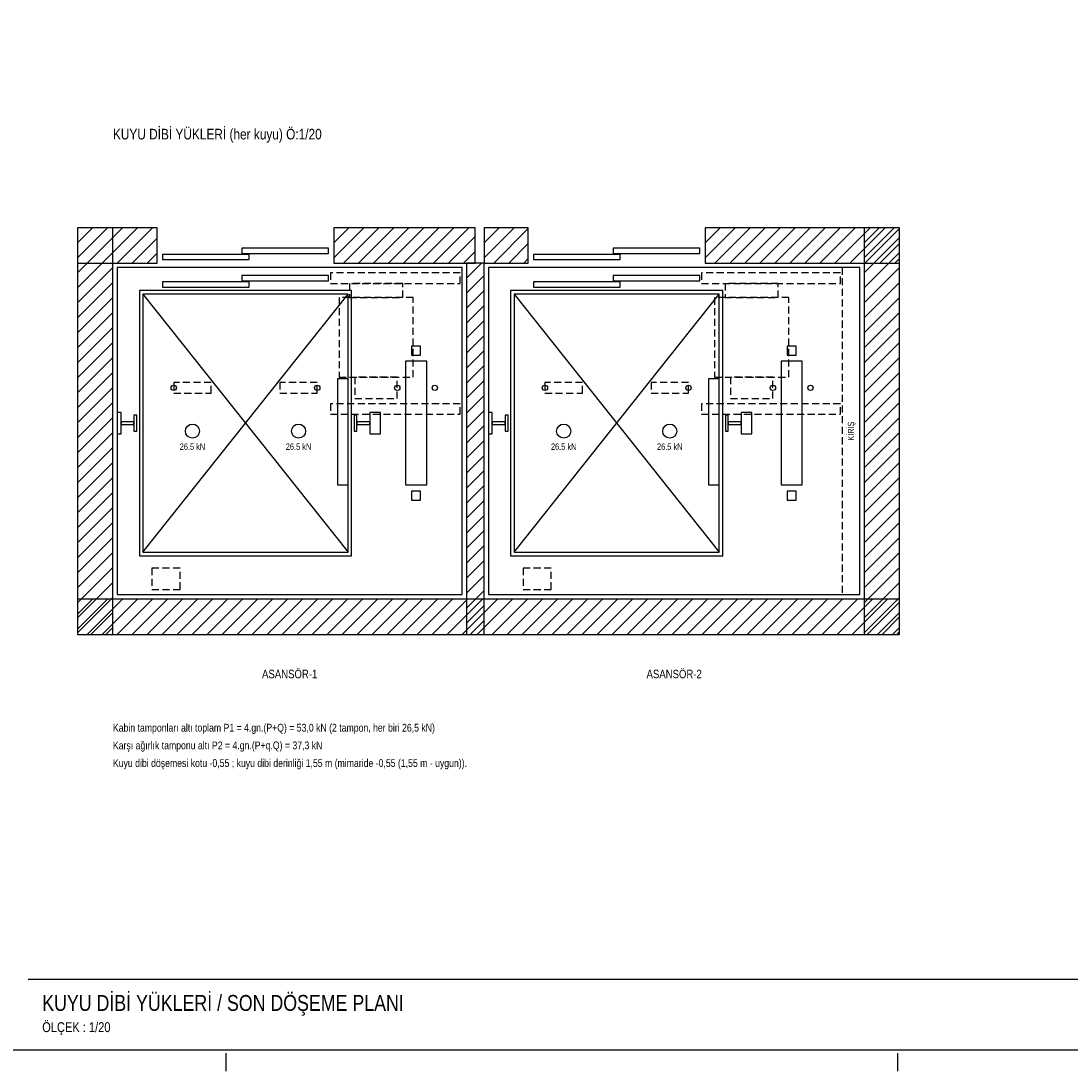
# Model space of a CAD drawing. Header units: centimetres. Extents: x 0 to 14545, y -30 to 2970.
# Tile 16 of 33: x 6460 to 7945, y -30 to 1455. Entities that reach past the tile are written whole.
import ezdxf
from ezdxf.enums import TextEntityAlignment as Align

# ---------------------------------------------------------------- set-up
doc = ezdxf.new("R2010")
doc.units = ezdxf.units.CM
doc.linetypes.add('CENTER', pattern=[40, 25, -5, 5, -5])
doc.linetypes.add('DASHED', pattern=[15, 10, -5])
for name, color, linetype in [('ASN-ANTET', 4, 'CONTINUOUS'), ('ASN-BASLIK', 5, 'CONTINUOUS'), ('ASN-CERCEVE', 7, 'CONTINUOUS'), ('ASN-DUVAR', 7, 'CONTINUOUS'), ('ASN-EKSEN', 8, 'CENTER'), ('ASN-HALAT', 6, 'CONTINUOUS'), ('ASN-KA', 30, 'CONTINUOUS'), ('ASN-KABIN', 5, 'CONTINUOUS'), ('ASN-KAPI', 3, 'CONTINUOUS'), ('ASN-KIRIS', 1, 'DASHED'), ('ASN-MOTOR-GIZLI', 6, 'DASHED'), ('ASN-RAY', 1, 'CONTINUOUS'), ('ASN-SIVA', 8, 'CONTINUOUS'), ('ASN-TARAMA', 8, 'CONTINUOUS'), ('ASN-YAZI', 4, 'CONTINUOUS'), ('ASN-YUK', 1, 'CONTINUOUS')]:
    doc.layers.add(name, color=color, linetype=linetype)
doc.styles.get("Standard").update_dxf_attribs({"font": 'arial.ttf', "width": 0.8})

msp = doc.modelspace()

# ---------------------------------------------------------------- linework, layer by layer
at = {"layer": 'ASN-ANTET'}
msp.add_line((6470, 100), (9400, 100), dxfattribs=at)
at = {"layer": 'ASN-CERCEVE'}
for points in [[(0, 0), (14545, 0), (14545, 2970), (0, 2970)], [(100, 0), (14520, 0), (14520, 2970), (100, 2970)]]:
    msp.add_lwpolyline(points, close=True, dxfattribs=at)
at = {"layer": 'ASN-DUVAR'}
for points in [[(6540, 587.5), (6590, 587.5), (6590, 1162.5), (6540, 1162.5)], [(6540, 1112.5), (6652.5, 1112.5), (6652.5, 1162.5), (6540, 1162.5)], [(6902.5, 1112.5), (7102.5, 1112.5), (7102.5, 1162.5), (6902.5, 1162.5)], [(7115, 1112.5), (7177.5, 1112.5), (7177.5, 1162.5), (7115, 1162.5)], [(7427.5, 1112.5), (7702.5, 1112.5), (7702.5, 1162.5), (7427.5, 1162.5)], [(7652.5, 587.5), (7702.5, 587.5), (7702.5, 1162.5), (7652.5, 1162.5)], [(7090, 587.5), (7115, 587.5), (7115, 1112.5), (7090, 1112.5)], [(6540, 587.5), (7702.5, 587.5), (7702.5, 637.5), (6540, 637.5)]]:
    msp.add_lwpolyline(points, close=True, dxfattribs=at)
at = {"layer": 'ASN-EKSEN'}
for p, q in [((6750, -30), (6750, -5)), ((7700, -30), (7700, -5))]:
    msp.add_line(p, q, dxfattribs=at)
at = {"layer": 'ASN-HALAT'}
for centre in [(6676, 936.2), (6879, 936.2), (6992.2, 936.2), (7045.2, 936.2), (7201, 936.2), (7404, 936.2), (7523.5, 936.2), (7576.5, 936.2)]:
    msp.add_circle(centre, 3.75, dxfattribs=at)
at = {"layer": 'ASN-KA'}
for points in [[(7003.8, 798.8), (7033.8, 798.8), (7033.8, 973.8), (7003.8, 973.8)], [(7535, 798.8), (7565, 798.8), (7565, 973.8), (7535, 973.8)]]:
    msp.add_lwpolyline(points, close=True, dxfattribs=at)
at = {"layer": 'ASN-KABIN'}
for p, q in [((6632.5, 703.8), (6922.5, 1068.8)), ((6632.5, 1068.8), (6922.5, 703.8)), ((7157.5, 703.8), (7447.5, 1068.8)), ((7157.5, 1068.8), (7447.5, 703.8))]:
    msp.add_line(p, q, dxfattribs=at)
for points in [[(6627.5, 698.8), (6927.5, 698.8), (6927.5, 1073.8), (6627.5, 1073.8)], [(7152.5, 698.8), (7452.5, 698.8), (7452.5, 1073.8), (7152.5, 1073.8)], [(6632.5, 703.8), (6922.5, 703.8), (6922.5, 1068.8), (6632.5, 1068.8)], [(7157.5, 703.8), (7447.5, 703.8), (7447.5, 1068.8), (7157.5, 1068.8)], [(6907.5, 798.8), (6922.5, 798.8), (6922.5, 948.8), (6907.5, 948.8)], [(7432.5, 798.8), (7447.5, 798.8), (7447.5, 948.8), (7432.5, 948.8)]]:
    msp.add_lwpolyline(points, close=True, dxfattribs=at)
at = {"layer": 'ASN-KAPI'}
for points in [[(6772.5, 1126.2), (6895, 1126.2), (6895, 1133.8), (6772.5, 1133.8)], [(7297.5, 1126.2), (7420, 1126.2), (7420, 1133.8), (7297.5, 1133.8)], [(6660, 1117.5), (6782.5, 1117.5), (6782.5, 1125), (6660, 1125)], [(7185, 1117.5), (7307.5, 1117.5), (7307.5, 1125), (7185, 1125)], [(6660, 1078.8), (6782.5, 1078.8), (6782.5, 1086.2), (6660, 1086.2)], [(6772.5, 1087.5), (6895, 1087.5), (6895, 1095), (6772.5, 1095)], [(7185, 1078.8), (7307.5, 1078.8), (7307.5, 1086.2), (7185, 1086.2)], [(7297.5, 1087.5), (7420, 1087.5), (7420, 1095), (7297.5, 1095)]]:
    msp.add_lwpolyline(points, close=True, dxfattribs=at)
at = {"layer": 'ASN-KIRIS'}
msp.add_lwpolyline([(7621.2, 643.8), (7646.2, 643.8), (7646.2, 1106.2), (7621.2, 1106.2)], close=True, dxfattribs=at)
at = {"layer": 'ASN-MOTOR-GIZLI'}
for points in [[(6897.5, 1083.8), (7081.2, 1083.8), (7081.2, 1098.8), (6897.5, 1098.8)], [(7422.5, 1083.8), (7618.8, 1083.8), (7618.8, 1098.8), (7422.5, 1098.8)], [(6924.8, 1063.8), (6999.8, 1063.8), (6999.8, 1083.8), (6924.8, 1083.8)], [(7456, 1063.8), (7531, 1063.8), (7531, 1083.8), (7456, 1083.8)], [(6909.8, 951.2), (7014.8, 951.2), (7014.8, 1063.8), (6909.8, 1063.8)], [(7441, 951.2), (7546, 951.2), (7546, 1063.8), (7441, 1063.8)], [(6932.2, 921.2), (6992.2, 921.2), (6992.2, 951.2), (6932.2, 951.2)], [(7463.5, 921.2), (7523.5, 921.2), (7523.5, 951.2), (7463.5, 951.2)], [(6676, 928.8), (6729, 928.8), (6729, 943.8), (6676, 943.8)], [(6826, 928.8), (6879, 928.8), (6879, 943.8), (6826, 943.8)], [(7201, 928.8), (7254, 928.8), (7254, 943.8), (7201, 943.8)], [(7351, 928.8), (7404, 928.8), (7404, 943.8), (7351, 943.8)], [(6897.5, 898.8), (7081.2, 898.8), (7081.2, 913.8), (6897.5, 913.8)], [(7422.5, 898.8), (7618.8, 898.8), (7618.8, 913.8), (7422.5, 913.8)], [(6645, 651.2), (6685, 651.2), (6685, 681.2), (6645, 681.2)], [(7170, 651.2), (7210, 651.2), (7210, 681.2), (7170, 681.2)]]:
    msp.add_lwpolyline(points, close=True, dxfattribs=at)
at = {"layer": 'ASN-RAY'}
for points in [[(7012.5, 982.5), (7025, 982.5), (7025, 995), (7012.5, 995)], [(7543.8, 982.5), (7556.2, 982.5), (7556.2, 995), (7543.8, 995)], [(6596.2, 871.2), (6601.5, 871.2), (6601.5, 901.2), (6596.2, 901.2)], [(6619.8, 875.1), (6623.8, 875.1), (6623.8, 897.4), (6619.8, 897.4)], [(6931.2, 875.1), (6935.2, 875.1), (6935.2, 897.4), (6931.2, 897.4)], [(6953.5, 871.2), (6968.5, 871.2), (6968.5, 901.2), (6953.5, 901.2)], [(7121.2, 871.2), (7126.5, 871.2), (7126.5, 901.2), (7121.2, 901.2)], [(7144.8, 875.1), (7148.8, 875.1), (7148.8, 897.4), (7144.8, 897.4)], [(7456.2, 875.1), (7460.2, 875.1), (7460.2, 897.4), (7456.2, 897.4)], [(7478.5, 871.2), (7493.5, 871.2), (7493.5, 901.2), (7478.5, 901.2)], [(6601.5, 884.2), (6619.8, 884.2), (6619.8, 888.2), (6601.5, 888.2)], [(6935.2, 884.2), (6953.5, 884.2), (6953.5, 888.2), (6935.2, 888.2)], [(7126.5, 884.2), (7144.8, 884.2), (7144.8, 888.2), (7126.5, 888.2)], [(7460.2, 884.2), (7478.5, 884.2), (7478.5, 888.2), (7460.2, 888.2)], [(7012.5, 777.5), (7025, 777.5), (7025, 790), (7012.5, 790)], [(7543.8, 777.5), (7556.2, 777.5), (7556.2, 790), (7543.8, 790)]]:
    msp.add_lwpolyline(points, close=True, dxfattribs=at)
at = {"layer": 'ASN-SIVA'}
for points in [[(6596.2, 643.8), (7083.8, 643.8), (7083.8, 1106.2), (6596.2, 1106.2)], [(7121.2, 643.8), (7646.2, 643.8), (7646.2, 1106.2), (7121.2, 1106.2)]]:
    msp.add_lwpolyline(points, close=True, dxfattribs=at)
at = {"layer": 'ASN-TARAMA'}
for p, q in [((6540, 1141.3), (6561.2, 1162.5)), ((6540, 1120.1), (6582.4, 1162.5)), ((6540, 1141.3), (6561.2, 1162.5)), ((6540, 1120.1), (6582.4, 1162.5)), ((6553.6, 1112.5), (6603.6, 1162.5)), ((6574.9, 1112.5), (6624.9, 1162.5)), ((6596.1, 1112.5), (6646.1, 1162.5)), ((6902.5, 1141.3), (6923.7, 1162.5)), ((6902.5, 1120.1), (6944.9, 1162.5)), ((6916.1, 1112.5), (6966.1, 1162.5)), ((6937.4, 1112.5), (6987.4, 1162.5)), ((6958.6, 1112.5), (7008.6, 1162.5)), ((6979.8, 1112.5), (7029.8, 1162.5)), ((7001, 1112.5), (7051, 1162.5)), ((7022.2, 1112.5), (7072.2, 1162.5)), ((7043.4, 1112.5), (7093.4, 1162.5)), ((7115, 1141.3), (7136.2, 1162.5)), ((7115, 1120.1), (7157.4, 1162.5)), ((7128.6, 1112.5), (7177.5, 1161.4)), ((7427.5, 1141.3), (7448.7, 1162.5)), ((7427.5, 1120.1), (7469.9, 1162.5)), ((7441.1, 1112.5), (7491.1, 1162.5)), ((7462.4, 1112.5), (7512.4, 1162.5)), ((7483.6, 1112.5), (7533.6, 1162.5)), ((7504.8, 1112.5), (7554.8, 1162.5)), ((7526, 1112.5), (7576, 1162.5)), ((7547.2, 1112.5), (7597.2, 1162.5)), ((7568.4, 1112.5), (7618.4, 1162.5)), ((7589.6, 1112.5), (7639.6, 1162.5)), ((7610.8, 1112.5), (7660.8, 1162.5)), ((7632.1, 1112.5), (7682.1, 1162.5)), ((7652.5, 1141.3), (7673.7, 1162.5)), ((7652.5, 1120.1), (7694.9, 1162.5)), ((7653.3, 1112.5), (7702.5, 1161.7)), ((6540, 1098.9), (6590, 1148.9)), ((6617.3, 1112.5), (6652.5, 1147.7)), ((7064.6, 1112.5), (7102.5, 1150.4)), ((7652.5, 1098.9), (7702.5, 1148.9)), ((7085.8, 1112.5), (7102.5, 1129.2)), ((7149.9, 1112.5), (7177.5, 1140.1)), ((7674.5, 1112.5), (7702.5, 1140.5)), ((6540, 1077.6), (6590, 1127.6)), ((6638.5, 1112.5), (6652.5, 1126.5)), ((7171.1, 1112.5), (7177.5, 1118.9)), ((7652.5, 1077.6), (7702.5, 1127.6)), ((7695.7, 1112.5), (7702.5, 1119.3)), ((6540, 1056.4), (6590, 1106.4)), ((7090, 1091.3), (7111.2, 1112.5)), ((7652.5, 1056.4), (7702.5, 1106.4)), ((6540, 1035.2), (6590, 1085.2)), ((7090, 1070.1), (7115, 1095.1)), ((7652.5, 1035.2), (7702.5, 1085.2)), ((7090, 1048.9), (7115, 1073.9)), ((6540, 1014), (6590, 1064)), ((7652.5, 1014), (7702.5, 1064)), ((6540, 992.8), (6590, 1042.8)), ((7090, 1027.6), (7115, 1052.6)), ((7652.5, 992.8), (7702.5, 1042.8)), ((7090, 1006.4), (7115, 1031.4)), ((6540, 971.6), (6590, 1021.6)), ((7090, 985.2), (7115, 1010.2)), ((7652.5, 971.6), (7702.5, 1021.6)), ((6540, 950.4), (6590, 1000.4)), ((7652.5, 950.4), (7702.5, 1000.4)), ((7090, 964), (7115, 989)), ((6540, 929.2), (6590, 979.2)), ((7090, 942.8), (7115, 967.8)), ((7652.5, 929.2), (7702.5, 979.2)), ((6540, 907.9), (6590, 957.9)), ((7652.5, 907.9), (7702.5, 957.9)), ((6540, 886.7), (6590, 936.7)), ((7090, 921.6), (7115, 946.6)), ((7652.5, 886.7), (7702.5, 936.7)), ((7090, 900.4), (7115, 925.4)), ((6540, 865.5), (6590, 915.5)), ((7652.5, 865.5), (7702.5, 915.5)), ((6540, 844.3), (6590, 894.3)), ((7090, 879.2), (7115, 904.2)), ((7652.5, 844.3), (7702.5, 894.3)), ((7090, 857.9), (7115, 882.9)), ((6540, 823.1), (6590, 873.1)), ((7090, 836.7), (7115, 861.7)), ((7652.5, 823.1), (7702.5, 873.1)), ((6540, 801.9), (6590, 851.9)), ((7652.5, 801.9), (7702.5, 851.9)), ((7090, 815.5), (7115, 840.5)), ((6540, 780.7), (6590, 830.7)), ((7090, 794.3), (7115, 819.3)), ((7652.5, 780.7), (7702.5, 830.7)), ((6540, 759.5), (6590, 809.5)), ((7652.5, 759.5), (7702.5, 809.5)), ((6540, 738.2), (6590, 788.2)), ((7090, 773.1), (7115, 798.1)), ((7652.5, 738.2), (7702.5, 788.2)), ((7090, 751.9), (7115, 776.9)), ((6540, 717), (6590, 767)), ((7652.5, 717), (7702.5, 767)), ((6540, 695.8), (6590, 745.8)), ((7090, 730.7), (7115, 755.7)), ((7652.5, 695.8), (7702.5, 745.8)), ((7090, 709.5), (7115, 734.5)), ((6540, 674.6), (6590, 724.6)), ((7090, 688.2), (7115, 713.2)), ((7652.5, 674.6), (7702.5, 724.6)), ((6540, 653.4), (6590, 703.4)), ((7652.5, 653.4), (7702.5, 703.4)), ((7090, 667), (7115, 692)), ((6540, 632.2), (6590, 682.2)), ((7090, 645.8), (7115, 670.8)), ((7652.5, 632.2), (7702.5, 682.2)), ((6540, 611), (6590, 661)), ((7652.5, 611), (7702.5, 661)), ((6540, 589.7), (6590, 639.7)), ((7090, 624.6), (7115, 649.6)), ((7652.5, 589.7), (7702.5, 639.7)), ((6540, 616.3), (6561.2, 637.5)), ((6540, 595.1), (6582.4, 637.5)), ((6553.6, 587.5), (6603.6, 637.5)), ((6574.9, 587.5), (6624.9, 637.5)), ((6596.1, 587.5), (6646.1, 637.5)), ((6617.3, 587.5), (6667.3, 637.5)), ((6638.5, 587.5), (6688.5, 637.5)), ((6659.7, 587.5), (6709.7, 637.5)), ((6680.9, 587.5), (6730.9, 637.5)), ((6702.1, 587.5), (6752.1, 637.5)), ((6723.3, 587.5), (6773.3, 637.5)), ((6744.6, 587.5), (6794.6, 637.5)), ((6765.8, 587.5), (6815.8, 637.5)), ((6787, 587.5), (6837, 637.5)), ((6808.2, 587.5), (6858.2, 637.5)), ((6829.4, 587.5), (6879.4, 637.5)), ((6850.6, 587.5), (6900.6, 637.5)), ((6871.8, 587.5), (6921.8, 637.5)), ((6893, 587.5), (6943, 637.5)), ((6914.3, 587.5), (6964.3, 637.5)), ((6935.5, 587.5), (6985.5, 637.5)), ((6956.7, 587.5), (7006.7, 637.5)), ((6977.9, 587.5), (7027.9, 637.5)), ((6999.1, 587.5), (7049.1, 637.5)), ((7020.3, 587.5), (7070.3, 637.5)), ((7041.5, 587.5), (7091.5, 637.5)), ((7062.8, 587.5), (7112.8, 637.5)), ((7084, 587.5), (7134, 637.5)), ((7090, 603.4), (7115, 628.4)), ((7105.2, 587.5), (7155.2, 637.5)), ((7126.4, 587.5), (7176.4, 637.5)), ((7147.6, 587.5), (7197.6, 637.5)), ((7168.8, 587.5), (7218.8, 637.5)), ((7190, 587.5), (7240, 637.5)), ((7211.2, 587.5), (7261.2, 637.5)), ((7232.5, 587.5), (7282.5, 637.5)), ((7253.7, 587.5), (7303.7, 637.5)), ((7274.9, 587.5), (7324.9, 637.5)), ((7296.1, 587.5), (7346.1, 637.5)), ((7317.3, 587.5), (7367.3, 637.5)), ((7338.5, 587.5), (7388.5, 637.5)), ((7359.7, 587.5), (7409.7, 637.5)), ((7380.9, 587.5), (7430.9, 637.5)), ((7402.2, 587.5), (7452.2, 637.5)), ((7423.4, 587.5), (7473.4, 637.5)), ((7444.6, 587.5), (7494.6, 637.5)), ((7465.8, 587.5), (7515.8, 637.5)), ((7487, 587.5), (7537, 637.5)), ((7508.2, 587.5), (7558.2, 637.5)), ((7529.4, 587.5), (7579.4, 637.5)), ((7550.7, 587.5), (7600.7, 637.5)), ((7571.9, 587.5), (7621.9, 637.5)), ((7593.1, 587.5), (7643.1, 637.5)), ((7614.3, 587.5), (7664.3, 637.5)), ((7635.5, 587.5), (7685.5, 637.5)), ((7656.7, 587.5), (7702.5, 633.3)), ((6559, 587.5), (6590, 618.5)), ((7671.5, 587.5), (7702.5, 618.5)), ((7677.9, 587.5), (7702.5, 612.1)), ((6580.2, 587.5), (6590, 597.3)), ((7095.3, 587.5), (7115, 607.2)), ((7692.7, 587.5), (7702.5, 597.3)), ((7699.1, 587.5), (7702.5, 590.9))]:
    msp.add_line(p, q, dxfattribs=at)
at = {"layer": 'ASN-YUK'}
for centre in [(6702.5, 875), (6852.5, 875), (7227.5, 875), (7377.5, 875)]:
    msp.add_circle(centre, 10, dxfattribs=at)

# ---------------------------------------------------------------- texts
at = {"layer": 'ASN-ANTET', "width": 0.8}
msp.add_text('ÖLÇEK : 1/20', height=14, dxfattribs=at).set_placement((6490, 25))
at = {"layer": 'ASN-BASLIK', "width": 0.8}
for s, height, p in [('KUYU DİBİ YÜKLERİ (her kuyu) Ö:1/20', 15, (6590, 1287.5)), ('KUYU DİBİ YÜKLERİ / SON DÖŞEME PLANI', 22.5, (6490, 55))]:
    msp.add_text(s, height=height, dxfattribs=at).set_placement(p)
for s, p in [('ASANSÖR-1', (6840, 537.5)), ('ASANSÖR-2', (7383.8, 537.5))]:
    msp.add_text(s, height=12.1, dxfattribs=at).set_placement(p, align=Align.TOP_CENTER)
at = {"layer": 'ASN-KIRIS', "width": 0.8}
msp.add_text('KİRİŞ', height=8.8, rotation=90, dxfattribs=at).set_placement((7633.8, 875), align=Align.MIDDLE_CENTER)
at = {"layer": 'ASN-YAZI', "width": 0.8}
for s, p in [('Kabin tamponları altı toplam P1 = 4.gn.(P+Q) = 53,0 kN (2 tampon, her biri 26,5 kN)', (6590, 450)), ('Karşı ağırlık tamponu altı P2 = 4.gn.(P+q.Q) = 37,3 kN', (6590, 425)), ('Kuyu dibi döşemesi kotu -0,55 ; kuyu dibi derinliği 1,55 m (mimaride -0,55 (1,55 m - uygun)).', (6590, 400))]:
    msp.add_text(s, height=11, dxfattribs=at).set_placement(p)
at = {"layer": 'ASN-YUK', "width": 0.8}
for p in [(6702.5, 857.5), (6852.5, 857.5), (7227.5, 857.5), (7377.5, 857.5)]:
    msp.add_text('26.5 kN', height=9, dxfattribs=at).set_placement(p, align=Align.TOP_CENTER)

doc.saveas('drawing.dxf')
